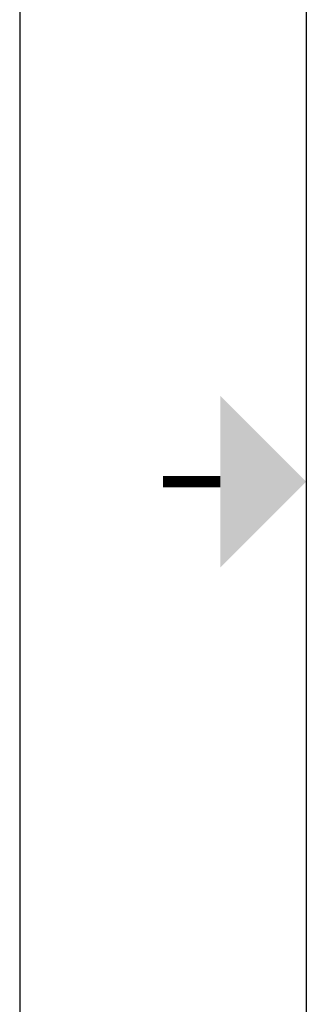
# Model space of a CAD drawing. Header units: inches. Extents: x 3951 to 6642, y -813 to 1217.
# Tile 2 of 33: x 3977 to 4041, y 86 to 304. Entities that reach past the tile are written whole.
import ezdxf

# ---------------------------------------------------------------- set-up
doc = ezdxf.new("R2010")
doc.units = ezdxf.units.IN
doc.header["$LTSCALE"] = 7.600000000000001
doc.header["$MEASUREMENT"] = 0
doc.layers.add('Title Block', color=7, linetype='CONTINUOUS')

msp = doc.modelspace()

# ---------------------------------------------------------------- linework, layer by layer
at = {"layer": 'Title Block'}
msp.add_line((3977.083571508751, 1217.168375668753), (3977.083571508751, -813.4734931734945), dxfattribs=at)
at = {"layer": 'Title Block', "lineweight": 30}
msp.add_line((4040.541129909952, 1121.98203806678), (4040.541129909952, -718.287155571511), dxfattribs=at)
at = {"layer": 'Title Block', "const_width": 2.538302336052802}
msp.add_lwpolyline([(4008.812350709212, 201.8474412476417), (4021.503862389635, 201.8474412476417)], dxfattribs=at)
at = {"layer": 'Title Block'}
msp.add_solid([(4021.503862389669, 182.8101737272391), (4021.503862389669, 220.88470876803), (4040.541129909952, 201.8474412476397)], dxfattribs=at)

doc.saveas('drawing.dxf')
